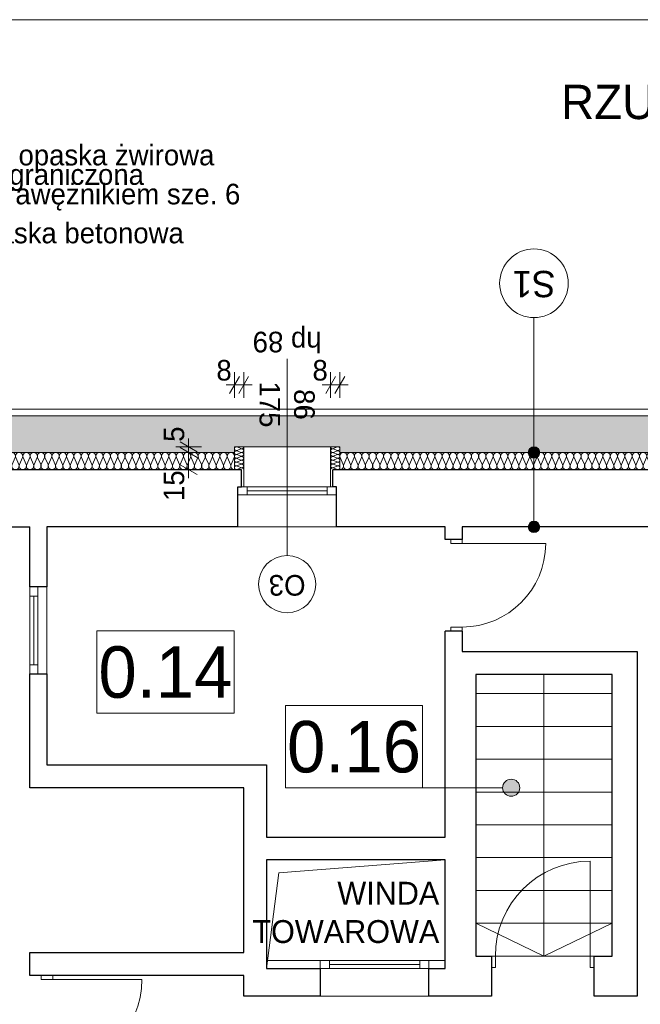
# Model space of a CAD drawing. Extents: x -21260 to 35740, y -2672 to 187028.
# Tile 67 of 120: x 25246 to 30672, y 58424 to 67028. Entities that reach past the tile are written whole.
import ezdxf

# ---------------------------------------------------------------- set-up
doc = ezdxf.new("R2010")
doc.units = 0
doc.header["$MEASUREMENT"] = 0
for name, color, linetype, lineweight in [('A-Opisy_Nr_Pióra__21', 7, 'Continuous', 13), ('arch izolacje_Nr_Pióra__5', 7, 'Continuous', 13), ('Arch opisy okien_Nr_Pióra__21', 7, 'Continuous', 13), ('Arch opisy_Nr_Pióra__1', 7, 'Continuous', 25), ('Arch opisy_Nr_Pióra__21', 7, 'Continuous', 13), ('ARCH TABELA_Nr_Pióra__21', 7, 'Continuous', 13), ('Arch wymiary_Nr_Pióra__5', 7, 'Continuous', 13), ('INWENT OPISY_Nr_Pióra__21', 7, 'Continuous', 13), ('INWENT. DRZWI_Nr_Pióra__21', 7, 'Continuous', 13), ('INWENT. OKNA_Nr_Pióra__5', 7, 'Continuous', 13), ('INWENT.ŚCIANY_Nr_Pióra__1', 7, 'Continuous', 25), ('INWENT.ŚCIANY_Nr_Pióra__21', 7, 'Continuous', 13), ('Istniejące schody_Nr_Pióra__21', 7, 'Continuous', 13)]:
    doc.layers.add(name, color=color, linetype=linetype, lineweight=lineweight)
for name, color, linetype, lineweight, true_color in [('arch izolacje_Nr_Pióra__3', 7, 'Continuous', 13, 0xff6600), ('Arch ocieplenie_Nr_Pióra__22', 7, 'Continuous', 9, 0x7f7f7f), ('Arch okna_Nr_Pióra__82', 7, 'Continuous', 20, 0xaaaaaa)]:
    doc.layers.add(name, color=color, linetype=linetype, lineweight=lineweight, true_color=true_color)
for name, color, linetype in [('Arch ocieplenie', 7, 'Continuous'), ('Arch opisy', 7, 'Continuous'), ('Arch wymiary', 7, 'Continuous')]:
    doc.layers.add(name, color=color, linetype=linetype)
doc.styles.add('GENERATED_STYLE_1', font='txt')
doc.styles.add('GENERATED_STYLE_13', font='txt')
doc.styles.add('GENERATED_STYLE_3', font='txt')
doc.styles.add('GENERATED_STYLE_4', font='txt')
doc.styles.add('GENERATED_STYLE_6', font='txt')
doc.styles.add('GENERATED_STYLE_7', font='txt')
doc.dimstyles.new('GENERATED_STYLE__1', dxfattribs={"dimtxt": 179.999995, "dimasz": 114, "dimexe": 0.18, "dimexo": 0, "dimgap": 0.09, "dimtad": 1, "dimdec": 0, "dimlfac": 0.1, "dimzin": 0, "dimdsep": 46, "dimtxsty": 'GENERATED_STYLE_1', "dimblk": 'ARROWHEAD_2', "dimblk1": 'ARROWHEAD_2', "dimblk2": 'ARROWHEAD_2', "dimcen": 0.09, "dimclrd": 7, "dimclre": 7, "dimclrt": 7, "dimazin": 0, "dimtfac": 1, "dimtdec": 4, "dimtmove": 0, "dimatfit": 3, "dimfxl": 0, "dimtolj": 1, "dimtzin": 0, "dimarcsym": 0})
doc.dimstyles.new('GENERATED_STYLE__3', dxfattribs={"dimtxt": 179.999995, "dimasz": 114, "dimexe": 0.18, "dimexo": 0, "dimgap": 0.09, "dimtad": 1, "dimtih": 1, "dimtoh": 1, "dimdec": 0, "dimlfac": 0.1, "dimzin": 0, "dimdsep": 46, "dimtxsty": 'GENERATED_STYLE_1', "dimblk": 'ARROWHEAD_2', "dimblk1": 'ARROWHEAD_2', "dimblk2": 'ARROWHEAD_2', "dimcen": 0.09, "dimclrd": 7, "dimclre": 7, "dimclrt": 7, "dimazin": 0, "dimtfac": 1, "dimtdec": 4, "dimtmove": 0, "dimatfit": 3, "dimfxl": 0, "dimtolj": 1, "dimtzin": 0, "dimarcsym": 0})

# ---------------------------------------------------------------- blocks, each defined once
blk = doc.blocks.new('Izolacja cieplna 14_10', base_point=(27124.1, 63095.9))
at = {"layer": 'Arch ocieplenie_Nr_Pióra__22', "linetype": 'Continuous'}
for p, q in [((24663.3, 63140.6), (24636.8, 63201.2)), ((24695.2, 63201.2), (24668.7, 63140.6)), ((24727.2, 63140.6), (24700.6, 63201.2)), ((24759.1, 63201.2), (24732.5, 63140.6)), ((24791, 63140.6), (24764.4, 63201.2)), ((24822.9, 63201.2), (24796.4, 63140.6)), ((24854.9, 63140.6), (24828.3, 63201.2)), ((24886.8, 63201.2), (24860.2, 63140.6)), ((24918.7, 63140.6), (24892.1, 63201.2)), ((24950.6, 63201.2), (24924.1, 63140.6)), ((24982.5, 63140.6), (24956, 63201.2)), ((25014.5, 63201.2), (24987.9, 63140.6)), ((25046.4, 63140.6), (25019.8, 63201.2)), ((25078.3, 63201.2), (25051.8, 63140.6)), ((25110.2, 63140.6), (25083.7, 63201.2)), ((25142.2, 63201.2), (25115.6, 63140.6)), ((25174.1, 63140.6), (25147.5, 63201.2)), ((25206, 63201.2), (25179.4, 63140.6)), ((25237.9, 63140.6), (25211.4, 63201.2)), ((25269.8, 63201.2), (25243.3, 63140.6)), ((25301.8, 63140.6), (25275.2, 63201.2)), ((25333.7, 63201.2), (25307.1, 63140.6)), ((25365.6, 63140.6), (25339.1, 63201.2)), ((25397.5, 63201.2), (25371, 63140.6)), ((25429.5, 63140.6), (25402.9, 63201.2)), ((25461.4, 63201.2), (25434.8, 63140.6)), ((25493.3, 63140.6), (25466.8, 63201.2)), ((25525.2, 63201.2), (25498.7, 63140.6)), ((25557.2, 63140.6), (25530.6, 63201.2)), ((25589.1, 63201.2), (25562.5, 63140.6)), ((25621, 63140.6), (25594.4, 63201.2)), ((25652.9, 63201.2), (25626.4, 63140.6)), ((25684.9, 63140.6), (25658.3, 63201.2)), ((25716.8, 63201.2), (25690.2, 63140.6)), ((25748.7, 63140.6), (25722.1, 63201.2)), ((25780.6, 63201.2), (25754.1, 63140.6)), ((25812.5, 63140.6), (25786, 63201.2)), ((25844.5, 63201.2), (25817.9, 63140.6)), ((25876.4, 63140.6), (25849.8, 63201.2)), ((25908.3, 63201.2), (25881.8, 63140.6)), ((25940.2, 63140.6), (25913.7, 63201.2)), ((25972.2, 63201.2), (25945.6, 63140.6)), ((26004.1, 63140.6), (25977.5, 63201.2)), ((26036, 63201.2), (26009.4, 63140.6)), ((26067.9, 63140.6), (26041.4, 63201.2)), ((26099.8, 63201.2), (26073.3, 63140.6)), ((26131.8, 63140.6), (26105.2, 63201.2)), ((26163.7, 63201.2), (26137.1, 63140.6)), ((26195.6, 63140.6), (26169.1, 63201.2)), ((26227.5, 63201.2), (26201, 63140.6)), ((26259.5, 63140.6), (26232.9, 63201.2)), ((26291.4, 63201.2), (26264.8, 63140.6)), ((26323.3, 63140.6), (26296.8, 63201.2)), ((26355.2, 63201.2), (26328.7, 63140.6)), ((26387.2, 63140.6), (26360.6, 63201.2)), ((26419.1, 63201.2), (26392.5, 63140.6)), ((26451, 63140.6), (26424.4, 63201.2)), ((26482.9, 63201.2), (26456.4, 63140.6)), ((26514.9, 63140.6), (26488.3, 63201.2)), ((26546.8, 63201.2), (26520.2, 63140.6)), ((26578.7, 63140.6), (26552.1, 63201.2)), ((26610.6, 63201.2), (26584.1, 63140.6)), ((26642.5, 63140.6), (26616, 63201.2)), ((26674.5, 63201.2), (26647.9, 63140.6)), ((26706.4, 63140.6), (26679.8, 63201.2)), ((26738.3, 63201.2), (26711.8, 63140.6)), ((26770.2, 63140.6), (26743.7, 63201.2)), ((26802.2, 63201.2), (26775.6, 63140.6)), ((26834.1, 63140.6), (26807.5, 63201.2)), ((26866, 63201.2), (26839.4, 63140.6)), ((26897.9, 63140.6), (26871.4, 63201.2)), ((26929.8, 63201.2), (26903.3, 63140.6)), ((26961.8, 63140.6), (26935.2, 63201.2)), ((26993.7, 63201.2), (26967.1, 63140.6)), ((27025.6, 63140.6), (26999.1, 63201.2)), ((27057.5, 63201.2), (27031, 63140.6)), ((27089.5, 63140.6), (27062.9, 63201.2)), ((27121.4, 63201.2), (27094.8, 63140.6))]:
    blk.add_line(p, q, dxfattribs=at)
for centre, start_param, end_param in [((24666, 63214), 2.728799, 6.695979), ((24729.8, 63214), 2.728799, 6.695979), ((24793.7, 63214), 2.728799, 6.695979), ((24857.5, 63214), 2.728799, 6.695979), ((24921.4, 63214), 2.728799, 6.695979), ((24985.2, 63214), 2.728799, 6.695979), ((25049.1, 63214), 2.728799, 6.695979), ((25112.9, 63214), 2.728799, 6.695979), ((25176.8, 63214), 2.728799, 6.695979), ((25240.6, 63214), 2.728799, 6.695979), ((25304.5, 63214), 2.728799, 6.695979), ((25368.3, 63214), 2.728799, 6.695979), ((25432.1, 63214), 2.728799, 6.695979), ((25496, 63214), 2.728799, 6.695979), ((25559.8, 63214), 2.728799, 6.695979), ((25623.7, 63214), 2.728799, 6.695979), ((25687.5, 63214), 2.728799, 6.695979), ((25751.4, 63214), 2.728799, 6.695979), ((25815.2, 63214), 2.728799, 6.695979), ((25879.1, 63214), 2.728799, 6.695979), ((25942.9, 63214), 2.728799, 6.695979), ((26006.8, 63214), 2.728799, 6.695979), ((26070.6, 63214), 2.728799, 6.695979), ((26134.5, 63214), 2.728799, 6.695979), ((26198.3, 63214), 2.728799, 6.695979), ((26262.1, 63214), 2.728799, 6.695979), ((26326, 63214), 2.728799, 6.695979), ((26389.8, 63214), 2.728799, 6.695979), ((26453.7, 63214), 2.728799, 6.695979), ((26517.5, 63214), 2.728799, 6.695979), ((26581.4, 63214), 2.728799, 6.695979), ((26645.2, 63214), 2.728799, 6.695979), ((26709.1, 63214), 2.728799, 6.695979), ((26772.9, 63214), 2.728799, 6.695979), ((26836.8, 63214), 2.728799, 6.695979), ((26900.6, 63214), 2.728799, 6.695979), ((26964.5, 63214), 2.728799, 6.695979), ((27028.3, 63214), 2.728799, 6.695979), ((27092.1, 63214), 2.728799, 6.695979), ((24634.1, 63127.8), 1.570796, 3.554385), ((24697.9, 63127.8), 5.870392, 9.837571), ((24761.8, 63127.8), 5.870392, 9.837571), ((24825.6, 63127.8), 5.870392, 9.837571), ((24889.5, 63127.8), 5.870392, 9.837571), ((24953.3, 63127.8), 5.870392, 9.837571), ((25017.1, 63127.8), 5.870392, 9.837571), ((25081, 63127.8), 5.870392, 9.837571), ((25144.8, 63127.8), 5.870392, 9.837571), ((25208.7, 63127.8), 5.870392, 9.837571), ((25272.5, 63127.8), 5.870392, 9.837571), ((25336.4, 63127.8), 5.870392, 9.837571), ((25400.2, 63127.8), 5.870392, 9.837571), ((25464.1, 63127.8), 5.870392, 9.837571), ((25527.9, 63127.8), 5.870392, 9.837571), ((25591.8, 63127.8), 5.870392, 9.837571), ((25655.6, 63127.8), 5.870392, 9.837571), ((25719.5, 63127.8), 5.870392, 9.837571), ((25783.3, 63127.8), 5.870392, 9.837571), ((25847.1, 63127.8), 5.870392, 9.837571), ((25911, 63127.8), 5.870392, 9.837571), ((25974.8, 63127.8), 5.870392, 9.837571), ((26038.7, 63127.8), 5.870392, 9.837571), ((26102.5, 63127.8), 5.870392, 9.837571), ((26166.4, 63127.8), 5.870392, 9.837571), ((26230.2, 63127.8), 5.870392, 9.837571), ((26294.1, 63127.8), 5.870392, 9.837571), ((26357.9, 63127.8), 5.870392, 9.837571), ((26421.8, 63127.8), 5.870392, 9.837571), ((26485.6, 63127.8), 5.870392, 9.837571), ((26549.5, 63127.8), 5.870392, 9.837571), ((26613.3, 63127.8), 5.870392, 9.837571), ((26677.1, 63127.8), 5.870392, 9.837571), ((26741, 63127.8), 5.870392, 9.837571), ((26804.8, 63127.8), 5.870392, 9.837571), ((26868.7, 63127.8), 5.870392, 9.837571), ((26932.5, 63127.8), 5.870392, 9.837571), ((26996.4, 63127.8), 5.870392, 9.837571), ((27060.2, 63127.8), 5.870392, 9.837571), ((27124.1, 63127.8), 5.870392, 7.853982)]:
    blk.add_ellipse(centre, major_axis=(-31.9, 0), ratio=0.999331, start_param=start_param, end_param=end_param, dxfattribs=at)
blk = doc.blocks.new('Izolacja cieplna 14_12', base_point=(31559.1, 63095.9))
at = {"layer": 'Arch ocieplenie_Nr_Pióra__22', "linetype": 'Continuous'}
for p, q in [((28073.3, 63140.6), (28046.8, 63201.2)), ((28105.3, 63201.2), (28078.7, 63140.6)), ((28137.2, 63140.6), (28110.7, 63201.2)), ((28169.2, 63201.2), (28142.6, 63140.6)), ((28201.2, 63140.6), (28174.6, 63201.2)), ((28233.1, 63201.2), (28206.5, 63140.6)), ((28265.1, 63140.6), (28238.5, 63201.2)), ((28297, 63201.2), (28270.4, 63140.6)), ((28329, 63140.6), (28302.4, 63201.2)), ((28360.9, 63201.2), (28334.3, 63140.6)), ((28392.9, 63140.6), (28366.3, 63201.2)), ((28424.8, 63201.2), (28398.3, 63140.6)), ((28456.8, 63140.6), (28430.2, 63201.2)), ((28488.7, 63201.2), (28462.2, 63140.6)), ((28520.7, 63140.6), (28494.1, 63201.2)), ((28552.7, 63201.2), (28526.1, 63140.6)), ((28584.6, 63140.6), (28558, 63201.2)), ((28616.6, 63201.2), (28590, 63140.6)), ((28648.5, 63140.6), (28621.9, 63201.2)), ((28680.5, 63201.2), (28653.9, 63140.6)), ((28712.4, 63140.6), (28685.8, 63201.2)), ((28744.4, 63201.2), (28717.8, 63140.6)), ((28776.3, 63140.6), (28749.8, 63201.2)), ((28808.3, 63201.2), (28781.7, 63140.6)), ((28840.2, 63140.6), (28813.7, 63201.2)), ((28872.2, 63201.2), (28845.6, 63140.6)), ((28904.2, 63140.6), (28877.6, 63201.2)), ((28936.1, 63201.2), (28909.5, 63140.6)), ((28968.1, 63140.6), (28941.5, 63201.2)), ((29000, 63201.2), (28973.4, 63140.6)), ((29032, 63140.6), (29005.4, 63201.2)), ((29063.9, 63201.2), (29037.3, 63140.6)), ((29095.9, 63140.6), (29069.3, 63201.2)), ((29127.8, 63201.2), (29101.3, 63140.6)), ((29159.8, 63140.6), (29133.2, 63201.2)), ((29191.7, 63201.2), (29165.2, 63140.6)), ((29223.7, 63140.6), (29197.1, 63201.2)), ((29255.7, 63201.2), (29229.1, 63140.6)), ((29287.6, 63140.6), (29261, 63201.2)), ((29319.6, 63201.2), (29293, 63140.6)), ((29351.5, 63140.6), (29324.9, 63201.2)), ((29383.5, 63201.2), (29356.9, 63140.6)), ((29415.4, 63140.6), (29388.8, 63201.2)), ((29447.4, 63201.2), (29420.8, 63140.6)), ((29479.3, 63140.6), (29452.8, 63201.2)), ((29511.3, 63201.2), (29484.7, 63140.6)), ((29543.2, 63140.6), (29516.7, 63201.2)), ((29575.2, 63201.2), (29548.6, 63140.6)), ((29607.2, 63140.6), (29580.6, 63201.2)), ((29639.1, 63201.2), (29612.5, 63140.6)), ((29671.1, 63140.6), (29644.5, 63201.2)), ((29703, 63201.2), (29676.4, 63140.6)), ((29735, 63140.6), (29708.4, 63201.2)), ((29766.9, 63201.2), (29740.3, 63140.6)), ((29798.9, 63140.6), (29772.3, 63201.2)), ((29830.8, 63201.2), (29804.3, 63140.6)), ((29862.8, 63140.6), (29836.2, 63201.2)), ((29894.7, 63201.2), (29868.2, 63140.6)), ((29926.7, 63140.6), (29900.1, 63201.2)), ((29958.7, 63201.2), (29932.1, 63140.6)), ((29990.6, 63140.6), (29964, 63201.2)), ((30022.6, 63201.2), (29996, 63140.6)), ((30054.5, 63140.6), (30027.9, 63201.2)), ((30086.5, 63201.2), (30059.9, 63140.6)), ((30118.4, 63140.6), (30091.8, 63201.2)), ((30150.4, 63201.2), (30123.8, 63140.6)), ((30182.3, 63140.6), (30155.8, 63201.2)), ((30214.3, 63201.2), (30187.7, 63140.6)), ((30246.3, 63140.6), (30219.7, 63201.2)), ((30278.2, 63201.2), (30251.6, 63140.6)), ((30310.2, 63140.6), (30283.6, 63201.2)), ((30342.1, 63201.2), (30315.5, 63140.6)), ((30374.1, 63140.6), (30347.5, 63201.2)), ((30406, 63201.2), (30379.4, 63140.6)), ((30438, 63140.6), (30411.4, 63201.2)), ((30469.9, 63201.2), (30443.3, 63140.6)), ((30501.9, 63140.6), (30475.3, 63201.2)), ((30533.8, 63201.2), (30507.3, 63140.6)), ((30565.8, 63140.6), (30539.2, 63201.2)), ((30597.7, 63201.2), (30571.2, 63140.6)), ((30629.7, 63140.6), (30603.1, 63201.2)), ((30661.7, 63201.2), (30635.1, 63140.6)), ((30693.6, 63140.6), (30667, 63201.2)), ((30725.6, 63201.2), (30699, 63140.6)), ((30757.5, 63140.6), (30730.9, 63201.2)), ((30789.5, 63201.2), (30762.9, 63140.6)), ((30821.4, 63140.6), (30794.8, 63201.2)), ((30853.4, 63201.2), (30826.8, 63140.6)), ((30885.3, 63140.6), (30858.8, 63201.2)), ((30917.3, 63201.2), (30890.7, 63140.6)), ((30949.3, 63140.6), (30922.7, 63201.2)), ((30981.2, 63201.2), (30954.6, 63140.6)), ((31013.2, 63140.6), (30986.6, 63201.2)), ((31045.1, 63201.2), (31018.5, 63140.6)), ((31077.1, 63140.6), (31050.5, 63201.2)), ((31109, 63201.2), (31082.4, 63140.6)), ((31141, 63140.6), (31114.4, 63201.2)), ((31172.9, 63201.2), (31146.3, 63140.6)), ((31204.9, 63140.6), (31178.3, 63201.2)), ((31236.8, 63201.2), (31210.3, 63140.6)), ((31268.8, 63140.6), (31242.2, 63201.2)), ((31300.7, 63201.2), (31274.2, 63140.6)), ((31332.7, 63140.6), (31306.1, 63201.2)), ((31364.7, 63201.2), (31338.1, 63140.6)), ((31396.6, 63140.6), (31370, 63201.2)), ((31428.6, 63201.2), (31402, 63140.6)), ((31460.5, 63140.6), (31433.9, 63201.2)), ((31492.5, 63201.2), (31465.9, 63140.6)), ((31524.4, 63140.6), (31497.8, 63201.2)), ((31556.4, 63201.2), (31529.8, 63140.6))]:
    blk.add_line(p, q, dxfattribs=at)
for centre, start_param, end_param in [((28076, 63214), 2.728799, 6.695979), ((28139.9, 63214), 2.728799, 6.695979), ((28203.8, 63214), 2.728799, 6.695979), ((28267.8, 63214), 2.728799, 6.695979), ((28331.7, 63214), 2.728799, 6.695979), ((28395.6, 63214), 2.728799, 6.695979), ((28459.5, 63214), 2.728799, 6.695979), ((28523.4, 63214), 2.728799, 6.695979), ((28587.3, 63214), 2.728799, 6.695979), ((28651.2, 63214), 2.728799, 6.695979), ((28715.1, 63214), 2.728799, 6.695979), ((28779, 63214), 2.728799, 6.695979), ((28842.9, 63214), 2.728799, 6.695979), ((28906.8, 63214), 2.728799, 6.695979), ((28970.8, 63214), 2.728799, 6.695979), ((29034.7, 63214), 2.728799, 6.695979), ((29098.6, 63214), 2.728799, 6.695979), ((29162.5, 63214), 2.728799, 6.695979), ((29226.4, 63214), 2.728799, 6.695979), ((29290.3, 63214), 2.728799, 6.695979), ((29354.2, 63214), 2.728799, 6.695979), ((29418.1, 63214), 2.728799, 6.695979), ((29482, 63214), 2.728799, 6.695979), ((29545.9, 63214), 2.728799, 6.695979), ((29609.8, 63214), 2.728799, 6.695979), ((29673.8, 63214), 2.728799, 6.695979), ((29737.7, 63214), 2.728799, 6.695979), ((29801.6, 63214), 2.728799, 6.695979), ((29865.5, 63214), 2.728799, 6.695979), ((29929.4, 63214), 2.728799, 6.695979), ((29993.3, 63214), 2.728799, 6.695979), ((30057.2, 63214), 2.728799, 6.695979), ((30121.1, 63214), 2.728799, 6.695979), ((30185, 63214), 2.728799, 6.695979), ((30248.9, 63214), 2.728799, 6.695979), ((30312.8, 63214), 2.728799, 6.695979), ((30376.8, 63214), 2.728799, 6.695979), ((30440.7, 63214), 2.728799, 6.695979), ((30504.6, 63214), 2.728799, 6.695979), ((30568.5, 63214), 2.728799, 6.695979), ((30632.4, 63214), 2.728799, 6.695979), ((30696.3, 63214), 2.728799, 6.695979), ((30760.2, 63214), 2.728799, 6.695979), ((30824.1, 63214), 2.728799, 6.695979), ((30888, 63214), 2.728799, 6.695979), ((30951.9, 63214), 2.728799, 6.695979), ((31015.8, 63214), 2.728799, 6.695979), ((31079.8, 63214), 2.728799, 6.695979), ((31143.7, 63214), 2.728799, 6.695979), ((31207.6, 63214), 2.728799, 6.695979), ((31271.5, 63214), 2.728799, 6.695979), ((31335.4, 63214), 2.728799, 6.695979), ((31399.3, 63214), 2.728799, 6.695979), ((31463.2, 63214), 2.728799, 6.695979), ((31527.1, 63214), 2.728799, 6.695979), ((28044.1, 63127.8), 1.570796, 3.554385), ((28108, 63127.8), 5.870392, 9.837571), ((28171.9, 63127.8), 5.870392, 9.837571), ((28235.8, 63127.8), 5.870392, 9.837571), ((28299.7, 63127.8), 5.870392, 9.837571), ((28363.6, 63127.8), 5.870392, 9.837571), ((28427.5, 63127.8), 5.870392, 9.837571), ((28491.4, 63127.8), 5.870392, 9.837571), ((28555.3, 63127.8), 5.870392, 9.837571), ((28619.3, 63127.8), 5.870392, 9.837571), ((28683.2, 63127.8), 5.870392, 9.837571), ((28747.1, 63127.8), 5.870392, 9.837571), ((28811, 63127.8), 5.870392, 9.837571), ((28874.9, 63127.8), 5.870392, 9.837571), ((28938.8, 63127.8), 5.870392, 9.837571), ((29002.7, 63127.8), 5.870392, 9.837571), ((29066.6, 63127.8), 5.870392, 9.837571), ((29130.5, 63127.8), 5.870392, 9.837571), ((29194.4, 63127.8), 5.870392, 9.837571), ((29258.3, 63127.8), 5.870392, 9.837571), ((29322.3, 63127.8), 5.870392, 9.837571), ((29386.2, 63127.8), 5.870392, 9.837571), ((29450.1, 63127.8), 5.870392, 9.837571), ((29514, 63127.8), 5.870392, 9.837571), ((29577.9, 63127.8), 5.870392, 9.837571), ((29641.8, 63127.8), 5.870392, 9.837571), ((29705.7, 63127.8), 5.870392, 9.837571), ((29769.6, 63127.8), 5.870392, 9.837571), ((29833.5, 63127.8), 5.870392, 9.837571), ((29897.4, 63127.8), 5.870392, 9.837571), ((29961.3, 63127.8), 5.870392, 9.837571), ((30025.3, 63127.8), 5.870392, 9.837571), ((30089.2, 63127.8), 5.870392, 9.837571), ((30153.1, 63127.8), 5.870392, 9.837571), ((30217, 63127.8), 5.870392, 9.837571), ((30280.9, 63127.8), 5.870392, 9.837571), ((30344.8, 63127.8), 5.870392, 9.837571), ((30408.7, 63127.8), 5.870392, 9.837571), ((30472.6, 63127.8), 5.870392, 9.837571), ((30536.5, 63127.8), 5.870392, 9.837571), ((30600.4, 63127.8), 5.870392, 9.837571), ((30664.3, 63127.8), 5.870392, 9.837571), ((30728.3, 63127.8), 5.870392, 9.837571), ((30792.2, 63127.8), 5.870392, 9.837571), ((30856.1, 63127.8), 5.870392, 9.837571), ((30920, 63127.8), 5.870392, 9.837571), ((30983.9, 63127.8), 5.870392, 9.837571), ((31047.8, 63127.8), 5.870392, 9.837571), ((31111.7, 63127.8), 5.870392, 9.837571), ((31175.6, 63127.8), 5.870392, 9.837571), ((31239.5, 63127.8), 5.870392, 9.837571), ((31303.4, 63127.8), 5.870392, 9.837571), ((31367.3, 63127.8), 5.870392, 9.837571), ((31431.3, 63127.8), 5.870392, 9.837571), ((31495.2, 63127.8), 5.870392, 9.837571), ((31559.1, 63127.8), 5.870392, 7.853982)]:
    blk.add_ellipse(centre, major_axis=(-32, 0), ratio=0.998347, start_param=start_param, end_param=end_param, dxfattribs=at)
blk = doc.blocks.new('Izolacja cieplna 14_77', base_point=(27964.1, 63295.9))
at = {"layer": 'Arch ocieplenie_Nr_Pióra__22', "linetype": 'Continuous'}
for p, q in [((28020.2, 63294.5), (27987.9, 63280.6)), ((27987.9, 63277.8), (28020.2, 63263.9)), ((28020.2, 63261.1), (27987.9, 63247.3)), ((27987.9, 63244.5), (28020.2, 63230.6)), ((28020.2, 63227.8), (27987.9, 63213.9)), ((27987.9, 63211.1), (28020.2, 63197.3)), ((28020.2, 63194.5), (27987.9, 63180.6)), ((27987.9, 63177.8), (28020.2, 63163.9)), ((28020.2, 63161.1), (27987.9, 63147.3)), ((27987.9, 63144.5), (28020.2, 63130.6)), ((28020.2, 63127.8), (27987.9, 63113.9)), ((27987.9, 63111.1), (28020.2, 63097.3))]:
    blk.add_line(p, q, dxfattribs=at)
for centre, start_param, end_param in [((27981.1, 63262.5), 1.158004, 5.125183), ((27981.1, 63229.2), 1.158004, 5.125183), ((27981.1, 63295.9), 3.141593, 5.125182), ((28027.1, 63279.2), 4.299595, 8.266775), ((28027.1, 63245.9), 4.299595, 8.266775), ((27981.1, 63195.9), 1.158004, 5.125183), ((27981.1, 63162.5), 1.158004, 5.125183), ((28027.1, 63212.5), 4.299595, 8.266775), ((28027.1, 63179.2), 4.299595, 8.266775), ((28027.1, 63145.9), 4.299595, 8.266775), ((27981.1, 63129.2), 1.158004, 5.125183), ((27981.1, 63095.9), 1.158004, 3.141593), ((28027.1, 63112.5), 4.299595, 8.266775)]:
    blk.add_ellipse(centre, major_axis=(17, 0), ratio=0.979571, start_param=start_param, end_param=end_param, dxfattribs=at)
blk = doc.blocks.new('Izolacja cieplna 14_78', base_point=(27204.1, 63295.9))
at = {"layer": 'Arch ocieplenie_Nr_Pióra__22', "linetype": 'Continuous'}
for p, q in [((27147.9, 63294.5), (27180.2, 63280.6)), ((27180.2, 63277.8), (27147.9, 63263.9)), ((27147.9, 63261.1), (27180.2, 63247.3)), ((27180.2, 63244.5), (27147.9, 63230.6)), ((27147.9, 63227.8), (27180.2, 63213.9)), ((27180.2, 63211.1), (27147.9, 63197.3)), ((27147.9, 63194.5), (27180.2, 63180.6)), ((27180.2, 63177.8), (27147.9, 63163.9)), ((27147.9, 63161.1), (27180.2, 63147.3)), ((27180.2, 63144.5), (27147.9, 63130.6)), ((27147.9, 63127.8), (27180.2, 63113.9)), ((27180.2, 63111.1), (27147.9, 63097.3))]:
    blk.add_line(p, q, dxfattribs=at)
for centre, start_param, end_param in [((27141.1, 63279.2), 1.158003, 5.125183), ((27141.1, 63245.9), 1.158003, 5.125183), ((27187.1, 63295.9), 4.299596, 6.283185), ((27187.1, 63262.5), 4.299595, 8.266774), ((27187.1, 63229.2), 4.299595, 8.266774), ((27141.1, 63212.5), 1.158003, 5.125183), ((27141.1, 63179.2), 1.158003, 5.125183), ((27141.1, 63145.9), 1.158003, 5.125183), ((27187.1, 63195.9), 4.299595, 8.266774), ((27187.1, 63162.5), 4.299595, 8.266774), ((27141.1, 63112.5), 1.158003, 5.125183), ((27187.1, 63129.2), 4.299595, 8.266774), ((27187.1, 63095.9), 6.283185, 8.266774)]:
    blk.add_ellipse(centre, major_axis=(17, 0), ratio=0.979571, start_param=start_param, end_param=end_param, dxfattribs=at)
blk = doc.blocks.new('Linia_2', base_point=(27568.7, 60316.7))
at = {"layer": 'Arch opisy_Nr_Pióra__21', "linetype": 'Continuous'}
blk.add_hatch(color=256, dxfattribs=at).paths.add_polyline_path([(29618.1, 60316.7), (29612.3, 60345.4), (29596.1, 60369.8), (29571.8, 60386), (29543.1, 60391.7), (29514.4, 60386), (29490, 60369.8), (29473.8, 60345.4), (29468.1, 60316.7), (29473.8, 60288), (29490, 60263.7), (29514.4, 60247.4), (29543.1, 60241.7), (29571.8, 60247.4), (29596.1, 60263.7), (29612.3, 60288)], flags=0)
blk.add_line((27568.7, 60316.7), (29468.1, 60316.7), dxfattribs=at)
blk.add_circle((29543.1, 60316.7), 75, dxfattribs=at)
blk = doc.blocks.new('Linia_17', base_point=(29741.9, 63245.9))
at = {"layer": 'Arch opisy_Nr_Pióra__21', "linetype": 'Continuous'}
blk.add_line((29741.9, 63245.9), (29741.9, 64424.9), dxfattribs=at)
blk.add_circle((29741.9, 64724.9), 300, dxfattribs=at)
blk = doc.blocks.new('Linia_18', base_point=(29741.9, 62595.9))
at = {"layer": 'Arch opisy_Nr_Pióra__21', "linetype": 'Continuous'}
for points in [[(29791.9, 63245.9), (29788.1, 63265), (29777.2, 63281.2), (29761, 63292.1), (29741.9, 63295.9), (29722.7, 63292.1), (29706.5, 63281.2), (29695.7, 63265), (29691.9, 63245.9), (29695.7, 63226.7), (29706.5, 63210.5), (29722.7, 63199.7), (29741.9, 63195.9), (29761, 63199.7), (29777.2, 63210.5), (29788.1, 63226.7)], [(29791.9, 62595.9), (29788.1, 62615), (29777.2, 62631.2), (29761, 62642), (29741.9, 62645.9), (29722.7, 62642), (29706.5, 62631.2), (29695.7, 62615), (29691.9, 62595.9), (29695.7, 62576.7), (29706.5, 62560.5), (29722.7, 62549.7), (29741.9, 62545.9), (29761, 62549.7), (29777.2, 62560.5), (29788.1, 62576.7)]]:
    blk.add_hatch(color=256, dxfattribs=at).paths.add_polyline_path(points, flags=0)
blk.add_line((29741.9, 62645.9), (29741.9, 63195.9), dxfattribs=at)
for centre in [(29741.9, 63245.9), (29741.9, 62595.9)]:
    blk.add_circle(centre, 50, dxfattribs=at)
blk = doc.blocks.new('*D484')
at = {"layer": 'Arch wymiary_Nr_Pióra__5', "linetype": 'Continuous'}
for p, q in [((27124.1, 63723.9), (27124.1, 63948.9)), ((27204.1, 63723.9), (27204.1, 63948.9)), ((27080.8, 63761.4), (27167.4, 63911.4)), ((27247.4, 63911.4), (27160.8, 63761.4)), ((27050.7, 63836.4), (27124.1, 63836.4)), ((27124.1, 63836.4), (27204.1, 63836.4)), ((27204.1, 63836.4), (27277.4, 63836.4))]:
    blk.add_line(p, q, dxfattribs=at)
at = {"layer": 'Arch wymiary_Nr_Pióra__5', "insert": (26965.5, 63872.4), "char_height": 180, "attachment_point": 7, "style": 'GENERATED_STYLE_1'}
blk.add_mtext('{8}', dxfattribs=at)
blk = doc.blocks.new('ARROWHEAD_2')
at = {"color": 0, "linetype": 'Continuous', "lineweight": 0}
for p, q in [((0, 0), (-1, 0)), ((-0.378, -0.655), (0.378, 0.655))]:
    blk.add_line(p, q, dxfattribs=at)
blk = doc.blocks.new('*D485')
at = {"layer": 'Arch wymiary_Nr_Pióra__5', "linetype": 'Continuous'}
for p, q in [((27964.1, 63723.9), (27964.1, 63948.9)), ((28044.1, 63723.9), (28044.1, 63948.9)), ((27920.8, 63761.4), (28007.4, 63911.4)), ((28087.4, 63911.4), (28000.8, 63761.4)), ((27890.7, 63836.4), (27964.1, 63836.4)), ((27964.1, 63836.4), (28044.1, 63836.4)), ((28044.1, 63836.4), (28117.4, 63836.4))]:
    blk.add_line(p, q, dxfattribs=at)
at = {"layer": 'Arch wymiary_Nr_Pióra__5', "insert": (27805.5, 63872.4), "char_height": 180, "attachment_point": 7, "style": 'GENERATED_STYLE_1'}
blk.add_mtext('{8}', dxfattribs=at)
blk = doc.blocks.new('*D486')
at = {"layer": 'Arch wymiary_Nr_Pióra__5', "linetype": 'Continuous'}
for p, q in [((26835, 63245.9), (26610, 63245.9)), ((26797.5, 63202.6), (26647.5, 63289.2)), ((26722.5, 63095.9), (26722.5, 63245.9)), ((26835, 63095.9), (26610, 63095.9)), ((26647.5, 63139.2), (26797.5, 63052.6)), ((26722.5, 63022.5), (26722.5, 63095.9))]:
    blk.add_line(p, q, dxfattribs=at)
at = {"layer": 'Arch wymiary_Nr_Pióra__5', "char_height": 180, "attachment_point": 7, "rotation": 90, "style": 'GENERATED_STYLE_1'}
for s, insert in [('{5}', (26686.5, 63339.2)), ('{15}', (26686.5, 62822.1))]:
    blk.add_mtext(s, dxfattribs=dict(at, insert=insert))
blk = doc.blocks.new('*D487')
at = {"layer": 'Arch wymiary_Nr_Pióra__5', "linetype": 'Continuous'}
for p, q in [((26647.5, 63339.2), (26797.5, 63252.6)), ((26722.5, 63295.9), (26722.5, 63369.2)), ((26835, 63295.9), (26610, 63295.9)), ((26835, 63245.9), (26610, 63245.9)), ((26797.5, 63202.6), (26647.5, 63289.2)), ((26722.5, 63245.9), (26722.5, 63295.9))]:
    blk.add_line(p, q, dxfattribs=at)
at = {"layer": 'Arch wymiary_Nr_Pióra__5', "char_height": 180, "attachment_point": 7, "rotation": 90, "style": 'GENERATED_STYLE_1'}
for s, insert in [('{5}', (26686.5, 63339.2)), ('{15}', (26686.5, 62822.1))]:
    blk.add_mtext(s, dxfattribs=dict(at, insert=insert))

msp = doc.modelspace()

# ---------------------------------------------------------------- hatches: boundary and pattern name
at = {"layer": 'Arch okna_Nr_Pióra__82', "linetype": 'Continuous'}
h = msp.add_hatch(dxfattribs=at)
h.set_pattern_fill('Render', color=256, style=0, pattern_type=2)
h.set_pattern_definition([(45, (0, 350), (-111.36932, 111.36932), [0, -105, 0, -157.5]), (110, (350, 350), (148.0016, 53.86817), [0, -77, 0, -133])])
h.paths.add_polyline_path([(11364.1, 63245.9), (13719.1, 63245.9), (13719.1, 63145.9), (13919.1, 63145.9), (13919.1, 63245.9), (27124.1, 63245.9), (27124.1, 63295.9), (28044.1, 63295.9), (28044.1, 63245.9), (31559.1, 63245.9), (31559.1, 63145.9), (31759.1, 63145.9), (31759.1, 63245.9), (32074.1, 63245.9), (32074.1, 63565.9), (11364.1, 63565.9)], flags=0)

# ---------------------------------------------------------------- linework, layer by layer
at = {"layer": 'arch izolacje_Nr_Pióra__3', "linetype": 'Continuous'}
for p, q in [((13919.1, 63245.9), (27124.1, 63245.9)), ((27124.1, 63245.9), (24634.1, 63245.9)), ((27124.1, 63295.9), (27124.1, 63095.9)), ((27204.1, 63295.9), (27124.1, 63295.9)), ((27964.1, 63295.9), (27204.1, 63295.9)), ((27204.1, 62945.9), (27204.1, 63295.9)), ((27204.1, 62945.9), (27204.1, 63245.9)), ((27964.1, 63295.9), (28044.1, 63295.9)), ((27964.1, 63295.9), (27964.1, 62945.9)), ((27964.1, 63245.9), (27964.1, 62945.9)), ((28044.1, 63295.9), (28044.1, 63095.9)), ((31559.1, 63245.9), (28044.1, 63245.9)), ((28044.1, 63245.9), (31559.1, 63245.9))]:
    msp.add_line(p, q, dxfattribs=at)
at = {"layer": 'arch izolacje_Nr_Pióra__5', "linetype": 'Continuous'}
for p, q in [((11364.1, 63625.9), (32134.1, 63625.9)), ((11364.1, 63565.9), (32074.1, 63565.9))]:
    msp.add_line(p, q, dxfattribs=at)
at = {"layer": 'Arch opisy okien_Nr_Pióra__21', "linetype": 'Continuous'}
msp.add_circle((27584.1, 62095.9), 250, dxfattribs=at)
at = {"layer": 'Arch opisy_Nr_Pióra__21', "linetype": 'Continuous'}
for p, q in [((25919.9, 61689.1), (25919.9, 60969.1)), ((27119.9, 61689.1), (25919.9, 61689.1)), ((27119.9, 60969.1), (27119.9, 61689.1)), ((27568.7, 61036.7), (27568.7, 60316.7)), ((28768.7, 61036.7), (27568.7, 61036.7)), ((28768.7, 60316.7), (28768.7, 61036.7)), ((25919.9, 60969.1), (27119.9, 60969.1)), ((27568.7, 60316.7), (28768.7, 60316.7))]:
    msp.add_line(p, q, dxfattribs=at)
at = {"layer": 'ARCH TABELA_Nr_Pióra__21', "linetype": 'Continuous'}
msp.add_line((-21259.9, 67028.4), (35740.1, 67028.4), dxfattribs=at)
at = {"layer": 'INWENT OPISY_Nr_Pióra__21', "linetype": 'Continuous'}
msp.add_line((27584.1, 62345.9), (27584.1, 64065.9), dxfattribs=at)
at = {"layer": 'INWENT. DRZWI_Nr_Pióra__21', "linetype": 'Continuous'}
for p, q in [((29014.1, 62450.9), (29014.1, 62485.9)), ((29114.1, 62450.9), (29114.1, 62485.9)), ((29114.1, 62450.9), (29014.1, 62450.9)), ((29114.1, 62450.9), (29844.1, 62450.9)), ((29114.1, 61720.9), (29014.1, 61720.9)), ((29014.1, 61720.9), (29014.1, 61685.9)), ((29114.1, 61720.9), (29114.1, 61685.9)), ((30234.5, 58845.9), (30234.5, 59675.9)), ((29404.5, 58845.9), (29369.5, 58845.9)), ((29404.5, 58845.9), (29404.5, 58745.9)), ((30234.5, 58845.9), (30234.5, 58745.9)), ((30234.5, 58845.9), (30269.5, 58845.9)), ((29404.5, 58745.9), (29369.5, 58745.9)), ((30234.5, 58745.9), (30269.5, 58745.9)), ((25434.1, 58640.9), (25434.1, 58675.9)), ((25534.1, 58640.9), (25434.1, 58640.9)), ((25534.1, 58640.9), (25534.1, 58675.9)), ((25534.1, 58640.9), (26314.1, 58640.9))]:
    msp.add_line(p, q, dxfattribs=at)
for centre, radius, start, end in [((29114.1, 62450.9), 730, 270, 0), ((30234.5, 58845.9), 830, 90, 180), ((25534.1, 58640.9), 780, 270, 0)]:
    msp.add_arc(centre, radius, start, end, dxfattribs=at)
at = {"layer": 'INWENT. OKNA_Nr_Pióra__5', "linetype": 'Continuous'}
for p, q in [((28014.1, 62945.9), (27154.1, 62945.9)), ((27154.1, 62945.9), (27154.1, 62875.9)), ((27234.1, 62945.9), (27234.1, 62875.9)), ((27934.1, 62910.9), (27234.1, 62910.9)), ((27934.1, 62945.9), (27934.1, 62875.9)), ((28014.1, 62945.9), (28014.1, 62875.9)), ((27154.1, 62875.9), (28014.1, 62875.9)), ((25334.1, 61312.1), (25334.1, 62072.1)), ((25334.1, 62072.1), (25404.1, 62072.1)), ((25404.1, 62072.1), (25404.1, 61312.1)), ((25334.1, 61992.1), (25404.1, 61992.1)), ((25369.1, 61392.1), (25369.1, 61992.1)), ((25334.1, 61392.1), (25404.1, 61392.1)), ((25334.1, 61312.1), (25404.1, 61312.1)), ((27404.1, 58805.9), (28964.1, 58805.9)), ((27874.1, 58805.9), (27874.1, 58735.9)), ((27954.1, 58805.9), (27954.1, 58735.9)), ((27954.1, 58770.9), (28744.1, 58770.9)), ((28744.1, 58805.9), (28744.1, 58735.9)), ((28824.1, 58805.9), (28824.1, 58735.9)), ((28964.1, 58735.9), (27404.1, 58735.9))]:
    msp.add_line(p, q, dxfattribs=at)
at = {"layer": 'INWENT.ŚCIANY_Nr_Pióra__1', "linetype": 'Continuous'}
for p, q in [((27184.1, 63095.9), (24654.1, 63095.9)), ((27184.1, 62945.9), (27184.1, 63095.9)), ((31984.1, 63095.9), (27984.1, 63095.9)), ((27984.1, 62945.9), (27984.1, 63095.9)), ((27154.1, 62595.9), (27154.1, 62945.9)), ((27154.1, 62945.9), (27184.1, 62945.9)), ((28014.1, 62945.9), (27984.1, 62945.9)), ((28014.1, 62595.9), (28014.1, 62945.9)), ((24704.1, 62595.9), (25334.1, 62595.9)), ((25334.1, 62072.1), (25334.1, 62595.9)), ((27154.1, 62595.9), (25484.1, 62595.9)), ((25484.1, 62595.9), (25484.1, 62072.1)), ((28964.1, 62595.9), (28014.1, 62595.9)), ((28964.1, 62485.9), (28964.1, 62595.9)), ((31484.1, 62595.9), (29114.1, 62595.9)), ((29114.1, 62595.9), (29114.1, 62485.9)), ((29114.1, 62485.9), (28964.1, 62485.9)), ((25484.1, 62072.1), (25334.1, 62072.1)), ((28964.1, 59885.9), (28964.1, 61685.9)), ((29114.1, 61685.9), (28964.1, 61685.9)), ((29114.1, 61685.9), (29114.1, 61505.9)), ((29114.1, 61505.9), (30644.1, 61505.9)), ((30644.1, 61505.9), (30644.1, 58495.9)), ((25334.1, 60315.9), (25334.1, 61312.1)), ((25334.1, 61312.1), (25484.1, 61312.1)), ((25484.1, 61312.1), (25484.1, 60515.9)), ((30424.1, 61305.9), (29234.1, 61305.9)), ((29234.1, 61305.9), (29234.1, 58845.9)), ((30424.1, 58845.9), (30424.1, 61305.9)), ((25484.1, 60515.9), (27404.1, 60515.9)), ((27404.1, 60515.9), (27404.1, 59885.9)), ((27204.1, 60315.9), (25334.1, 60315.9)), ((27204.1, 58875.9), (27204.1, 60315.9)), ((27404.1, 59885.9), (28964.1, 59885.9)), ((28964.1, 59685.9), (27404.1, 59685.9)), ((27404.1, 59685.9), (27404.1, 58735.9)), ((28964.1, 58735.9), (28964.1, 59685.9)), ((25334.1, 58675.9), (25334.1, 58875.9)), ((25334.1, 58875.9), (27204.1, 58875.9)), ((29234.1, 58845.9), (29369.5, 58845.9)), ((29369.5, 58845.9), (29369.5, 58495.9)), ((30269.5, 58495.9), (30269.5, 58845.9)), ((30269.5, 58845.9), (30424.1, 58845.9)), ((27404.1, 58735.9), (27874.1, 58735.9)), ((27874.1, 58735.9), (27874.1, 58495.9)), ((28824.1, 58495.9), (28824.1, 58735.9)), ((28824.1, 58735.9), (28964.1, 58735.9)), ((27204.1, 58675.9), (25334.1, 58675.9)), ((27204.1, 58495.9), (27204.1, 58675.9)), ((27874.1, 58495.9), (27204.1, 58495.9)), ((29369.5, 58495.9), (28824.1, 58495.9)), ((30644.1, 58495.9), (30269.5, 58495.9))]:
    msp.add_line(p, q, dxfattribs=at)
at = {"layer": 'INWENT.ŚCIANY_Nr_Pióra__21', "linetype": 'Continuous'}
for p, q in [((28014.1, 62595.9), (27154.1, 62595.9)), ((25334.1, 61312.1), (25334.1, 62072.1)), ((25484.1, 61312.1), (25484.1, 62072.1)), ((27510, 59574.6), (28964.1, 59685.9)), ((27404.1, 58735.9), (27510, 59574.6)), ((27874.1, 58735.9), (28824.1, 58735.9)), ((27874.1, 58495.9), (28824.1, 58495.9))]:
    msp.add_line(p, q, dxfattribs=at)
at = {"layer": 'Istniejące schody_Nr_Pióra__21', "linetype": 'Continuous'}
for p, q in [((29829.1, 61305.9), (29829.1, 58845.9)), ((29234.1, 61139.2), (30424.1, 61139.2)), ((29234.1, 60852.5), (30424.1, 60852.5)), ((29234.1, 60565.9), (30424.1, 60565.9)), ((29234.1, 60279.2), (30424.1, 60279.2)), ((29234.1, 59992.5), (30424.1, 59992.5)), ((29234.1, 59705.9), (30424.1, 59705.9)), ((29234.1, 59419.2), (30424.1, 59419.2)), ((29234.1, 59132.5), (30424.1, 59132.5)), ((29829.1, 58845.9), (29234.1, 59132.5)), ((29829.1, 58845.9), (30424.1, 59132.5)), ((29234.1, 58845.9), (30424.1, 58845.9))]:
    msp.add_line(p, q, dxfattribs=at)

# ---------------------------------------------------------------- block references
at = {"layer": 'Arch ocieplenie', "color": 104, "linetype": 'Continuous', "lineweight": 9, "true_color": 0x029e21}
for name, p in [('Izolacja cieplna 14_10', (27124.1, 63095.9)), ('Izolacja cieplna 14_78', (27204.1, 63295.9)), ('Izolacja cieplna 14_77', (27964.1, 63295.9)), ('Izolacja cieplna 14_12', (31559.1, 63095.9))]:
    msp.add_blockref(name, p, dxfattribs=at)
at = {"layer": 'Arch opisy', "linetype": 'Continuous'}
for name, p in [('Linia_17', (29741.9, 63245.9)), ('Linia_18', (29741.9, 62595.9)), ('Linia_2', (27568.7, 60316.7))]:
    msp.add_blockref(name, p, dxfattribs=at)

# ---------------------------------------------------------------- texts
at = {"layer": 'A-Opisy_Nr_Pióra__21', "linetype": 'Continuous', "insert": (35240.1, 66459.8), "char_height": 300, "attachment_point": 3, "style": 'GENERATED_STYLE_13'}
msp.add_mtext('{RZUT PARTERU skala 1:100}', dxfattribs=at)
at = {"layer": 'Arch opisy okien_Nr_Pióra__21', "linetype": 'Continuous', "insert": (27584.1, 61995.6), "char_height": 180, "attachment_point": 2, "rotation": 180, "style": 'GENERATED_STYLE_6'}
msp.add_mtext('{O3}', dxfattribs=at)
at = {"layer": 'Arch opisy_Nr_Pióra__1', "linetype": 'Continuous', "insert": (29741.9, 64603.5), "char_height": 230, "attachment_point": 2, "rotation": 180, "style": 'GENERATED_STYLE_4'}
msp.add_mtext('{S1}', dxfattribs=at)
at = {"layer": 'Arch opisy_Nr_Pióra__1', "linetype": 'Continuous', "char_height": 450, "attachment_point": 8, "style": 'GENERATED_STYLE_3'}
for s, insert in [('{0.14}', (26519.9, 61096.5)), ('{0.16}', (28168.7, 60444.1))]:
    msp.add_mtext(s, dxfattribs=dict(at, insert=insert))
at = {"layer": 'Arch opisy_Nr_Pióra__1', "linetype": 'Continuous', "insert": (28914.1, 58957.2), "char_height": 200, "attachment_point": 9, "line_spacing_factor": 1.004977, "style": 'GENERATED_STYLE_3'}
msp.add_mtext('{WINDA\\PTOWAROWA}', dxfattribs=at)
at = {"layer": 'Arch opisy_Nr_Pióra__21', "linetype": 'Continuous', "insert": (23709.9, 65392.4), "char_height": 180, "width": 3603.39, "attachment_point": 4, "line_spacing_factor": 0.567403, "style": 'GENERATED_STYLE_4'}
msp.add_mtext('{Projektowana opaska żwirowa\\Pszer. 50 cm ograniczona \\Pod trawnika krawężnikiem sze. 6 cm.\\PIstniejąca opaska betonowa \\Pdo usunęcia}', dxfattribs=at)
at = {"layer": 'INWENT OPISY_Nr_Pióra__21', "linetype": 'Continuous', "insert": (27584.1, 64121.5), "char_height": 180, "attachment_point": 2, "rotation": 180, "style": 'GENERATED_STYLE_7'}
msp.add_mtext('{hp 89}', dxfattribs=at)
at = {"layer": 'INWENT OPISY_Nr_Pióra__21', "linetype": 'Continuous', "insert": (27824.9, 63665.9), "char_height": 180, "width": 1346.334, "attachment_point": 2, "rotation": 270, "line_spacing_factor": 1.007146, "style": 'GENERATED_STYLE_7'}
msp.add_mtext('{86\\P175}', dxfattribs=at)

# ---------------------------------------------------------------- dimensions: what is measured, and where the dimension line sits
at = {"layer": 'Arch wymiary', "linetype": 'Continuous'}
for base, p1, p2, picture, middle in [((27124.1, 63836.4), (27124.1, 63295.9), (27204.1, 63295.9), '*D484', (27033.8, 63962.4)), ((27964.1, 63836.4), (27964.1, 63295.9), (28044.1, 63295.9), '*D485', (27873.8, 63962.4))]:
    dim = msp.add_linear_dim(base=base, p1=p1, p2=p2, dimstyle='GENERATED_STYLE__3', dxfattribs=at)
    dim.commit()
    dim.dimension.update_dxf_attribs({"geometry": picture, "text_midpoint": middle})
for p1, p2, picture, middle in [((26780.9, 63095.9), (27124.1, 63245.9), '*D486', (26596.5, 62958.7)), ((27124.1, 63245.9), (27124.1, 63295.9), '*D487', (26596.5, 63407.5))]:
    dim = msp.add_linear_dim(base=(26722.5, 63095.9), p1=p1, p2=p2, angle=90, dimstyle='GENERATED_STYLE__1', dxfattribs=at)
    dim.commit()
    dim.dimension.update_dxf_attribs({"geometry": picture, "text_midpoint": middle})

doc.saveas('drawing.dxf')
